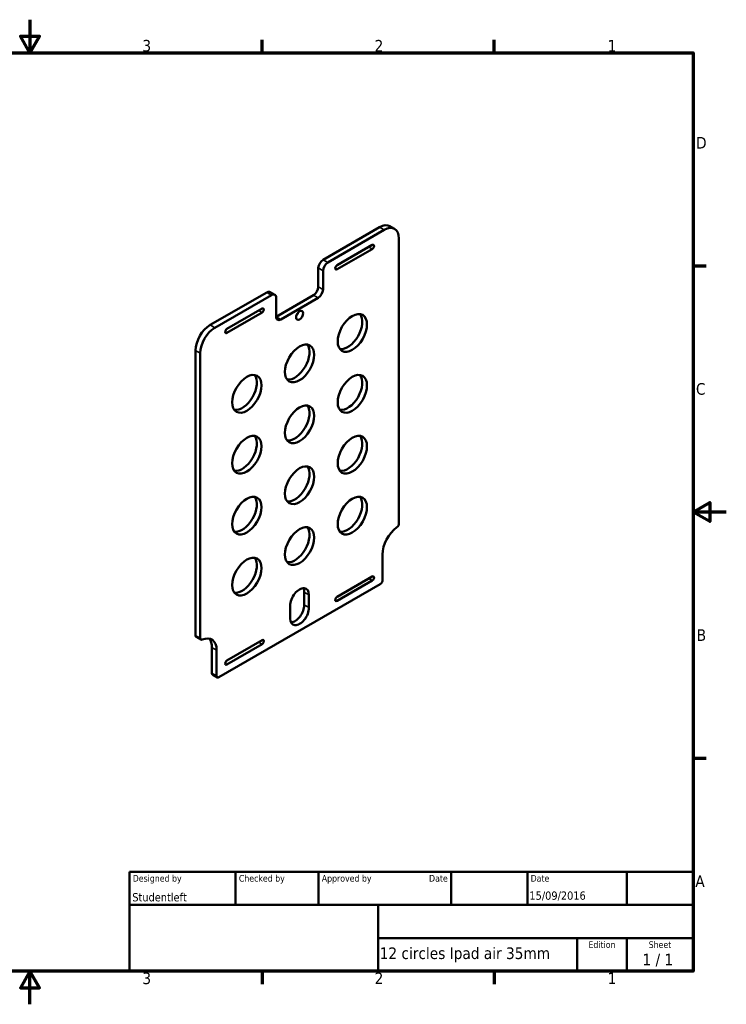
# Model space of a CAD drawing. Header units: millimetres. Extents: x 0 to 840, y 0 to 594.
# Tile 2 of 2: x 414 to 840, y 0 to 594. Entities that reach past the tile are written whole.
import ezdxf
from ezdxf.enums import TextEntityAlignment as Align

# ---------------------------------------------------------------- set-up
doc = ezdxf.new("R2010")
doc.units = ezdxf.units.MM
doc.header["$LTSCALE"] = 2
for name, color, linetype, lineweight in [('Border (ISO)', 7, 'Continuous', 70), ('Title (ISO)', 7, 'Continuous', 50), ('Visible (ISO)', 7, 'Continuous', 50), ('Visible Narrow (ISO)', 7, 'Continuous', 35)]:
    doc.layers.add(name, color=color, linetype=linetype, lineweight=lineweight)
doc.styles.add('Note Text (ISO)', font='tahoma.ttf')
doc.styles.add('Text Style39', font='tahoma.ttf')
doc.styles.add('Text Style41', font='tahoma.ttf')

# ---------------------------------------------------------------- blocks, each defined once
blk = doc.blocks.new('Borders Default Border')
at = {"layer": 'Border (ISO)'}
for p, q in [((280, 287), (280, 290.9)), ((350, 287), (350, 290.9)), ((410, 222.75), (413.9, 222.75)), ((410, 74.25), (413.9, 74.25)), ((280, 10), (280, 6.1)), ((350, 10), (350, 6.1))]:
    blk.add_line(p, q, dxfattribs=at)
at = {"layer": 'Border (ISO)', "flags": 128}
for points in [[(210, 297), (210, 287), (207.11, 292), (212.89, 292), (210, 287)], [(10, 10), (10, 287), (410, 287), (410, 10), (10, 10)], [(420, 148.5), (410, 148.5), (415, 151.39), (415, 145.61), (410, 148.5)], [(210, 0), (210, 10), (207.11, 5), (212.89, 5), (210, 10)]]:
    blk.add_lwpolyline(points, dxfattribs=at)
at = {"layer": 'Border (ISO)', "char_height": 3.5, "attachment_point": 7, "style": 'Note Text (ISO)'}
for s, insert in [('3', (243.91, 287.33)), ('2', (313.94, 287.4)), ('1', (384.21, 287.4)), ('D', (410.87, 258.13)), ('C', (410.86, 183.81)), ('B', (411.08, 109.63)), ('A', (410.66, 35.38)), ('3', (243.91, 6.03)), ('2', (313.94, 6.1)), ('1', (384.21, 6.1))]:
    blk.add_mtext(s, dxfattribs=dict(at, insert=insert))
blk = doc.blocks.new('Title Blocks ISO')
at = {"layer": 'Title (ISO)'}
for p, q in [((270.07, 130), (100.07, 130)), ((100.07, 130), (100.07, 100)), ((132.07, 120), (132.07, 130)), ((157.07, 120), (157.07, 130)), ((197.07, 120), (197.07, 130)), ((220.07, 120), (220.07, 130)), ((250.07, 120), (250.07, 130)), ((270.07, 100), (270.07, 130)), ((100.07, 120), (270.07, 120)), ((175.07, 120), (175.07, 100)), ((270.07, 110), (175.07, 110)), ((235.07, 100), (235.07, 110)), ((250.07, 100), (250.07, 110)), ((100.07, 100), (270.07, 100))]:
    blk.add_line(p, q, dxfattribs=at)
at = {"layer": 'Title (ISO)', "style": 'Text Style41'}
for s, p in [('Designed by', (101.07, 129)), ('Checked by', (133.07, 129)), ('Approved by', (158.07, 129)), ('Date', (221.07, 129))]:
    blk.add_text(s, height=2, dxfattribs=at).set_placement(p, align=Align.TOP_LEFT)
blk.add_text('Date', height=2, dxfattribs=at).set_placement((196.07, 129), align=Align.TOP_RIGHT)
for s, p in [('Edition', (242.57, 109)), ('Sheet', (260.07, 109))]:
    blk.add_text(s, height=2, dxfattribs=at).set_placement(p, align=Align.TOP_CENTER)
at = {"layer": 'Title (ISO)', "style": 'Note Text (ISO)'}
blk.add_text('1 / 1 ', height=3.5, dxfattribs=at).set_placement((260.07, 103.5), align=Align.MIDDLE_CENTER)
at = {"layer": 'Title (ISO)'}
for tag, p, height, style in [('AUTHOR_001', (100.94, 121.05), 2.5, 'Text Style39'), ('CREATION_DATE_001', (220.69, 121.54), 2.5, 'Text Style39'), ('PART_NUMBER_001', (175.54, 103.66), 3.5, 'Note Text (ISO)')]:
    blk.add_attdef(tag, p, '', height=height, dxfattribs=dict(at, style=style))
at = {"layer": 'Title (ISO)', "style": 'Text Style39'}
for tag, p in [('CHECKED_BY', (133.07, 121)), ('ENG_APPROVED_BY', (158.07, 121))]:
    blk.add_attdef(tag, text='', height=2.5, dxfattribs=at).set_placement(p, align=Align.BOTTOM_LEFT)
blk.add_attdef('ENG_APPROVAL_DATE', text='', height=2.5, dxfattribs=at).set_placement((196.07, 121), align=Align.BOTTOM_RIGHT)
at = {"layer": 'Title (ISO)', "style": 'Note Text (ISO)'}
for tag, p in [('TITLE', (222.57, 115)), ('COMPANY', (137.41, 109.96)), ('REVISION_NUMBER', (242.57, 103.5))]:
    blk.add_attdef(tag, text='', height=3.5, dxfattribs=at).set_placement(p, align=Align.MIDDLE_CENTER)

msp = doc.modelspace()

# ---------------------------------------------------------------- linework, layer by layer
at = {"layer": 'Visible (ISO)'}
for p, q in [((637.127, 469.431), (639.956, 467.798)), ((596.759, 449.114), (630.877, 468.812)), ((633.706, 467.179), (599.588, 447.481)), ((605.245, 445.848), (626.458, 458.096)), ((642.544, 290.101), (642.544, 462.076)), ((626.458, 455.646), (605.245, 443.399)), ((593.931, 432.784), (593.931, 444.215)), ((596.759, 442.582), (596.759, 431.151)), ((528.7, 409.82), (562.818, 429.518)), ((565.647, 427.885), (531.529, 408.187)), ((564.818, 429.716), (567.647, 428.083)), ((568.475, 414.821), (591.102, 427.885)), ((568.475, 414.821), (568.475, 426.252)), ((593.931, 426.252), (571.303, 413.188)), ((538.777, 407.473), (559.99, 419.72)), ((559.99, 417.271), (538.777, 405.023)), ((519.861, 222.536), (519.861, 394.511)), ((522.69, 392.878), (522.69, 220.903)), ((632.645, 255.911), (632.645, 271.424)), ((605.245, 245.806), (626.458, 258.054)), ((626.458, 255.604), (605.245, 243.357)), ((534.004, 197.327), (631.231, 253.461)), ((585.46, 240.929), (585.446, 248.678)), ((588.274, 247.045), (588.288, 239.296)), ((576.974, 232.737), (576.96, 240.486)), ((520.276, 221.62), (523.104, 219.987)), ((529.761, 199.776), (529.761, 215.29)), ((538.777, 207.431), (559.99, 219.679)), ((559.99, 217.229), (538.777, 204.982)), ((532.589, 213.657), (532.589, 198.143)), ((530.175, 198.861), (533.004, 197.228))]:
    msp.add_line(p, q, dxfattribs=at)
for centre, major_axis, start_param, end_param in [((630.877, 458.606), (6.25, 10.825), 0, 0.7853982), ((633.706, 456.973), (6.25, 10.825), 5.4977871, 7.0685835), ((626.458, 456.871), (0.75, 1.299), 3.9269908, 7.0685835), ((596.759, 445.848), (2, 3.464), 0.7853982, 2.3561945), ((599.588, 444.215), (-2, -3.464), 3.9269908, 5.4977871), ((605.245, 444.623), (-0.75, -1.299), 3.9269908, 7.0685835), ((562.818, 426.252), (2, 3.464), 0, 0.7853982), ((565.647, 424.619), (2, 3.464), 5.4977871, 7.0685835), ((591.102, 431.151), (2, 3.464), 3.9269908, 5.4977871), ((593.931, 429.518), (-2, -3.464), 0.7853982, 2.3561945), ((559.99, 418.495), (0.75, 1.299), 3.9269908, 7.0685835), ((579.789, 417.271), (1.5, 2.598), 4.3725521, 5.0522259), ((611.609, 406.656), (-6.25, -10.825), 0.2282509, 2.9133417), ((571.303, 416.454), (-2, -3.464), 5.4977871, 7.0685835), ((528.7, 399.614), (6.25, 10.825), 0.7853982, 2.3561945), ((531.529, 397.981), (-6.25, -10.825), 3.9269908, 5.4977871), ((538.777, 406.248), (-0.75, -1.299), 3.9269908, 7.0685835), ((579.789, 388.285), (-6.25, -10.825), 0.2282509, 2.9133417), ((547.969, 369.914), (-6.25, -10.825), 0.2282509, 2.9133417), ((611.609, 369.914), (-6.25, -10.825), 0.2282509, 2.9133417), ((579.789, 351.543), (-6.25, -10.825), 0.2282509, 2.9133417), ((547.969, 333.172), (-6.25, -10.825), 0.2282509, 2.9133417), ((611.609, 333.172), (-6.25, -10.825), 0.2282509, 2.9133417), ((579.789, 314.8), (-6.25, -10.825), 0.2282509, 2.9133417), ((547.969, 296.429), (-6.25, -10.825), 0.2282509, 2.9133417), ((611.609, 296.429), (-6.25, -10.825), 0.2282509, 2.9133417), ((579.789, 278.058), (-6.25, -10.825), 0.2282509, 2.9133417), ((642.544, 277.14), (7, 12.124), 0.910726, 2.3561945), ((641.13, 289.285), (1, 1.732), 4.0523186, 5.4977871), ((547.969, 259.687), (-6.25, -10.825), 0.2282509, 2.9133417), ((626.458, 256.829), (0.75, 1.299), 3.9269908, 7.0685835), ((631.231, 255.094), (1, 1.732), 3.9269908, 5.4977871), ((582.617, 243.765), (4, 6.928), 5.4998639, 8.6414566), ((579.789, 245.398), (4, 6.928), 5.4998639, 5.9218182), ((605.245, 244.582), (-0.75, -1.299), 3.9269908, 7.0685835), ((582.631, 236.017), (-4, -6.928), 5.4998639, 8.6414566), ((579.803, 237.65), (-4, -6.928), 0.3613671, 2.3582713), ((521.276, 223.352), (-1, -1.732), 5.4977871, 6.2831853), ((524.104, 221.719), (-1, -1.732), 5.4977871, 6.9432556), ((522.69, 207.941), (7, 12.124), 5.4977871, 6.9432556), ((519.861, 209.574), (7, 12.124), 5.4977871, 6.0797546), ((559.99, 218.454), (0.75, 1.299), 3.9269908, 7.0685835), ((538.777, 206.206), (-0.75, -1.299), 3.9269908, 7.0685835), ((531.175, 200.593), (-1, -1.732), 5.4977871, 6.2831853), ((534.004, 198.96), (-1, -1.732), 5.4977871, 7.0685835)]:
    msp.add_ellipse(centre, major_axis=major_axis, ratio=0.5773503, start_param=start_param, end_param=end_param, dxfattribs=at)
for centre, major_axis in [((582.617, 415.638), (1.5, 2.598)), ((614.437, 405.023), (6.25, 10.825)), ((582.617, 386.652), (6.25, 10.825)), ((550.797, 368.281), (6.25, 10.825)), ((614.437, 368.281), (6.25, 10.825)), ((582.617, 349.91), (6.25, 10.825)), ((550.797, 331.539), (6.25, 10.825)), ((614.437, 331.539), (6.25, 10.825)), ((582.617, 313.167), (6.25, 10.825)), ((550.797, 294.796), (6.25, 10.825)), ((614.437, 294.796), (6.25, 10.825)), ((582.617, 276.425), (6.25, 10.825)), ((550.797, 258.054), (6.25, 10.825))]:
    msp.add_ellipse(centre, major_axis=major_axis, ratio=0.5773503, dxfattribs=at)
at = {"layer": 'Visible Narrow (ISO)'}
for p, q in [((630.877, 468.812), (633.706, 467.179)), ((626.458, 455.646), (624.336, 456.871)), ((596.759, 449.114), (599.588, 447.481)), ((593.931, 444.215), (596.759, 442.582)), ((605.245, 443.399), (604.184, 444.011)), ((562.818, 429.518), (565.647, 427.885)), ((591.102, 427.885), (593.931, 426.252)), ((593.931, 432.784), (596.759, 431.151)), ((559.99, 417.271), (557.868, 418.495)), ((568.475, 414.821), (571.303, 413.188)), ((528.7, 409.82), (531.529, 408.187)), ((538.777, 405.023), (537.716, 405.636)), ((519.861, 394.511), (522.69, 392.878)), ((626.458, 255.604), (624.336, 256.829)), ((585.446, 248.678), (588.274, 247.045)), ((605.245, 243.357), (604.184, 243.969)), ((585.46, 240.929), (588.288, 239.296)), ((519.861, 222.536), (522.69, 220.903)), ((529.761, 215.29), (532.589, 213.657)), ((559.99, 217.229), (557.868, 218.454)), ((538.777, 204.982), (537.716, 205.594)), ((529.761, 199.776), (532.589, 198.143))]:
    msp.add_line(p, q, dxfattribs=at)

# ---------------------------------------------------------------- block references
at = {"xscale": 2, "yscale": 2, "zscale": 2}
msp.add_blockref('Borders Default Border', (0, 0), dxfattribs=at)
msp.add_blockref('Title Blocks ISO', (279.857, -180), dxfattribs=at).add_auto_attribs({'PART_NUMBER_001': '12 circles Ipad air 35mm', 'AUTHOR_001': 'Studentleft', 'CREATION_DATE_001': '15/09/2016'})

doc.saveas('drawing.dxf')
